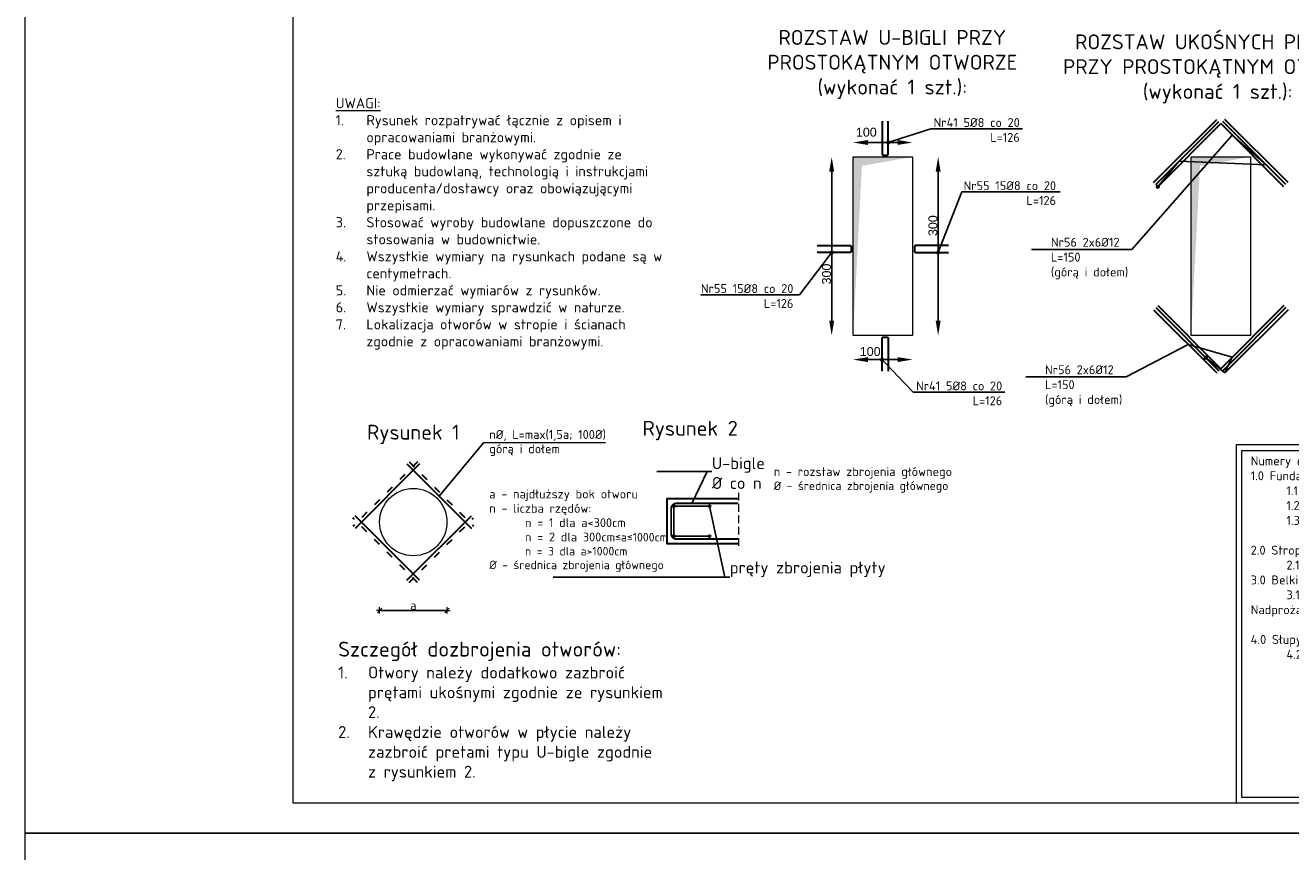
# Model space of a CAD drawing. Header units: millimetres. Extents: x -81893328 to 44149, y -26843406 to 95443303.
# Tile 12 of 100: x 26512 to 28637, y -9147 to -7758. Entities that reach past the tile are written whole.
import ezdxf
from ezdxf import colors
from ezdxf.entities.mleader import LeaderData, LeaderLine
from ezdxf.math import Vec2, Vec3

# ---------------------------------------------------------------- set-up
doc = ezdxf.new("R2010")
doc.units = ezdxf.units.MM
for name, pattern in [('ACAD_ISO03W100', [30, 12, -18]), ('CIĄGłA', [0]), ('CONTINOUS', [0]), ('DASHED', [19.05, 12.7, -6.35])]:
    doc.linetypes.add(name, pattern=pattern)
for name, color, linetype, lineweight in [('aRMZ - opisy', 7, 'Continuous', 5), ('aRMZ - tabelka i ramka', 63, 'Continuous', 13), ('aRMZ - wymiarowanie', 4, 'Continuous', 13), ('gruba', 92, 'Continuous', 30), ('kRMZ - otwory', 251, 'Continuous', 5), ('kRMZ - przerywana', 3, 'DASHED', 5), ('kRMZ - pręty główne', 3, 'Continuous', 30), ('kRMZ - wymiarowanie', 221, 'Continuous', 13), ('kRMZ - ściany nośne', 5, 'Continuous', 30)]:
    doc.layers.add(name, color=color, linetype=linetype, lineweight=lineweight)
doc.styles.add('1-100', font='arial.ttf', dxfattribs={"height": 15})
doc.styles.add('1-100 2', font='arial.ttf', dxfattribs={"height": 15})
doc.styles.add('1-100 RM', font='isocpeur.ttf', dxfattribs={"height": 20})
doc.styles.add('1-100 RM wymiar', font='isocpeur.ttf', dxfattribs={"height": 15})
doc.styles.add('1-50 RM wymiar', font='isocpeur.ttf', dxfattribs={"height": 7.5})
doc.dimstyles.new('1-100RM', dxfattribs={"dimtxt": 15, "dimasz": 2.5, "dimexe": 1.25, "dimexo": 0.625, "dimgap": 1, "dimtad": 1, "dimdec": 0, "dimtxsty": '1-100 RM wymiar', "dimblk": 'ZNACZKI', "dimcen": 2, "dimdle": 5, "dimse1": 1, "dimse2": 1, "dimclrd": 7, "dimclrt": 7, "dimadec": 0, "dimazin": 0, "dimtfac": 1, "dimtdec": 0, "dimtix": 1, "dimtmove": 1, "dimatfit": 3, "dimldrblk": 'ZNACZKI', "dimfxl": 1, "dimarcsym": 0})
doc.dimstyles.new('wymiarowanie prętów 1-100', dxfattribs={"dimtxt": 15, "dimasz": 25, "dimexe": 1.25, "dimexo": 0.625, "dimgap": 1, "dimtad": 1, "dimdec": 0, "dimtxsty": '1-100 2', "dimcen": 2, "dimdle": 5, "dimse1": 1, "dimse2": 1, "dimclrd": 7, "dimclrt": 7, "dimadec": 0, "dimazin": 0, "dimtfac": 1, "dimtdec": 0, "dimtix": 1, "dimtmove": 1, "dimatfit": 3, "dimldrblk": 'ZNACZKI', "dimfxl": 1, "dimarcsym": 0})

# ---------------------------------------------------------------- blocks, each defined once
blk = doc.blocks.new('ZNACZKI')
for p, q in [((0, 2.131), (0, -2.131)), ((1.507, 1.507), (-1.507, -1.507)), ((-2.131, 0), (2.131, 0))]:
    blk.add_line(p, q)
blk = doc.blocks.new('*D1004')
at = {"layer": 'Defpoints', "color": 0, "ltscale": 100, "transparency": 16777216}
for p in [(27106.8, -8592.8), (27219.9, -8592.8), (27219.9, -8741.2)]:
    blk.add_point(p, dxfattribs=at)
at = {"layer": 'kRMZ - wymiarowanie', "color": 7, "lineweight": -2, "ltscale": 100, "transparency": 16777216}
blk.add_line((27109.3, -8741.2), (27217.4, -8741.2), dxfattribs=at)
at = {"layer": 'kRMZ - wymiarowanie', "color": 7, "lineweight": -2, "ltscale": 100, "transparency": 16777216, "xscale": 2.5, "yscale": 2.5, "zscale": 2.5, "rotation": 180}
blk.add_blockref('ZNACZKI', (27106.8, -8741.2), dxfattribs=at)
at = {"layer": 'kRMZ - wymiarowanie', "color": 7, "lineweight": -2, "ltscale": 100, "transparency": 16777216, "xscale": 2.5, "yscale": 2.5, "zscale": 2.5}
blk.add_blockref('ZNACZKI', (27219.9, -8741.2), dxfattribs=at)
at = {"layer": 'kRMZ - wymiarowanie', "color": 7, "ltscale": 100, "transparency": 16777216, "insert": (27163.4, -8732.7), "char_height": 15, "attachment_point": 5, "style": '1-100 RM wymiar'}
blk.add_mtext('a', dxfattribs=at)
blk = doc.blocks.new('_None')
blk = doc.blocks.new('_Dot')
at = {"color": 0, "linetype": 'ByBlock', "lineweight": -2}
blk.add_line((-0.5, 0), (-1, 0), dxfattribs=at)
at = {"color": 0, "linetype": 'ByBlock', "const_width": 0.5}
blk.add_lwpolyline([(-0.25, 0, 1), (0.25, 0, 1)], format="xyb", close=True, dxfattribs=at)
blk = doc.blocks.new('*D1074')
at = {"layer": 'aRMZ - wymiarowanie', "color": 7, "lineweight": -2, "ltscale": 2, "transparency": 16777216}
blk.add_line((27926.8, -8319.7), (27976.8, -8319.7), dxfattribs=at)
at = {"layer": 'aRMZ - wymiarowanie', "color": 7, "ltscale": 2, "transparency": 16777216}
for points in [[(27926.8, -8315.5), (27926.8, -8323.8), (27901.8, -8319.7)], [(27976.8, -8315.5), (27976.8, -8323.8), (28001.8, -8319.7)]]:
    blk.add_solid(points, dxfattribs=at)
at = {"layer": 'Defpoints', "color": 0, "ltscale": 2, "transparency": 16777216}
for p in [(27901.8, -8279.1), (28001.8, -8279.1), (28001.8, -8319.7)]:
    blk.add_point(p, dxfattribs=at)
at = {"layer": 'aRMZ - wymiarowanie', "color": 7, "ltscale": 2, "transparency": 16777216, "insert": (27930.7, -8306.2), "char_height": 15, "attachment_point": 5, "style": '1-100 2'}
blk.add_mtext('100', dxfattribs=at)
blk = doc.blocks.new('*D1072')
at = {"layer": 'aRMZ - wymiarowanie', "color": 7, "lineweight": -2, "ltscale": 2, "transparency": 16777216}
blk.add_line((27866, -8004.1), (27866, -8254.1), dxfattribs=at)
at = {"layer": 'aRMZ - wymiarowanie', "color": 7, "ltscale": 2, "transparency": 16777216}
for points in [[(27861.8, -8004.1), (27870.2, -8004.1), (27866, -7979.1)], [(27861.8, -8254.1), (27870.2, -8254.1), (27866, -8279.1)]]:
    blk.add_solid(points, dxfattribs=at)
at = {"layer": 'Defpoints', "color": 0, "ltscale": 2, "transparency": 16777216}
for p in [(27932.7, -7979.1), (27866, -8279.1), (27917.4, -8279.1)]:
    blk.add_point(p, dxfattribs=at)
at = {"layer": 'aRMZ - wymiarowanie', "color": 7, "ltscale": 2, "transparency": 16777216, "insert": (27857.4, -8175.9), "char_height": 15, "attachment_point": 5, "rotation": 90, "style": '1-100 2'}
blk.add_mtext('300', dxfattribs=at)
blk = doc.blocks.new('*D1073')
at = {"layer": 'aRMZ - wymiarowanie', "color": 7, "lineweight": -2, "ltscale": 2, "transparency": 16777216}
blk.add_line((28044.8, -8254.1), (28044.8, -8004.1), dxfattribs=at)
at = {"layer": 'aRMZ - wymiarowanie', "color": 7, "ltscale": 2, "transparency": 16777216}
for points in [[(28040.6, -8004.1), (28049, -8004.1), (28044.8, -7979.1)], [(28040.6, -8254.1), (28049, -8254.1), (28044.8, -8279.1)]]:
    blk.add_solid(points, dxfattribs=at)
at = {"layer": 'Defpoints', "color": 0, "ltscale": 2, "transparency": 16777216}
for p in [(27988.9, -7979.1), (28044.8, -7979.1), (27988.9, -8279.1)]:
    blk.add_point(p, dxfattribs=at)
at = {"layer": 'aRMZ - wymiarowanie', "color": 7, "ltscale": 2, "transparency": 16777216, "insert": (28036.1, -8094.6), "char_height": 15, "attachment_point": 5, "rotation": 90, "style": '1-100 2'}
blk.add_mtext('300', dxfattribs=at)
blk = doc.blocks.new('*D1075')
at = {"layer": 'aRMZ - wymiarowanie', "color": 7, "lineweight": -2, "ltscale": 2, "transparency": 16777216}
blk.add_line((27926.8, -7954.9), (27976.8, -7954.9), dxfattribs=at)
at = {"layer": 'aRMZ - wymiarowanie', "color": 7, "ltscale": 2, "transparency": 16777216}
for points in [[(27926.8, -7950.7), (27926.8, -7959), (27901.8, -7954.9)], [(27976.8, -7950.7), (27976.8, -7959), (28001.8, -7954.9)]]:
    blk.add_solid(points, dxfattribs=at)
at = {"layer": 'Defpoints', "color": 0, "ltscale": 2, "transparency": 16777216}
for p in [(28001.8, -7954.9), (27901.8, -7979.1), (28001.8, -7979.1)]:
    blk.add_point(p, dxfattribs=at)
at = {"layer": 'aRMZ - wymiarowanie', "color": 7, "ltscale": 2, "transparency": 16777216, "insert": (27924.2, -7937.6), "char_height": 15, "attachment_point": 5, "style": '1-100 2'}
blk.add_mtext('100', dxfattribs=at)
blk = doc.blocks.new('Numery elementów konstrukcyjnych')
at = {"layer": 'aRMZ - tabelka i ramka'}
blk.add_line((-9.6, -9.6), (-9.6, -592.8), dxfattribs=at)
blk.add_lwpolyline([(0, 0), (-516.6, 0), (-516.5, -602.9)], dxfattribs=at)
blk.add_lwpolyline([(-9.6, -592.8), (-507, -592.8), (-507, -9.6), (-9.6, -9.6)], close=True, dxfattribs=at)
at = {"layer": 'aRMZ - opisy', "insert": (-492, -19.6), "char_height": 15, "attachment_point": 1, "style": '1-100 RM'}
blk.add_mtext_dynamic_manual_height_columns('Numery elementów konstrukcyjnych\\P1.0 Fundamenty\\P^I1.1 Ławy fundamentowe\\P\\pxi-2,l6,t4;1.2.^I1. Stopy fundamentowe\\P1.3.^IŚciana żelbetowa\\P\\pi0,l0,t0;\\P2.0 Stropy\\P^I2.1 Strop nad przyziemiem^I\\P3.0 Belki\\P^I3.1 Nadciągi żelbetowe przyziemia ^I^I3.2 Nadproża żelbetowe przyziemia\\P^I^I\\P4.0 Słupy \\P^I4.2.1 Słup żelbetowy przyziemia', width=465.727, gutter_width=34.3, heights=[562.1], dxfattribs=at)

msp = doc.modelspace()

# ---------------------------------------------------------------- hatches: boundary and pattern name
at = {"layer": 'gruba'}
h = msp.add_hatch(color=2, dxfattribs=at)
edge = h.paths.add_edge_path()
edge.add_arc((27600.8374, -8565.9375), 1.6, 0, 360)
h = msp.add_hatch(color=2, dxfattribs=at)
edge = h.paths.add_edge_path()
edge.add_arc((27660.8374, -8565.9375), 1.6, 0, 360)
h = msp.add_hatch(color=2, dxfattribs=at)
edge = h.paths.add_edge_path()
edge.add_arc((27600.8374, -8616.5431), 1.6, 0, 360)
h = msp.add_hatch(color=2, dxfattribs=at)
edge = h.paths.add_edge_path()
edge.add_arc((27660.8374, -8616.5431), 1.6, 0, 360)
at = {"layer": 'kRMZ - otwory'}
for points in [[(27901.8337, -8279.0601), (27916.8337, -7994.0601), (28001.8337, -7979.0601), (27901.8337, -7979.0601)], [(27901.8337, -8279.0601), (27916.8337, -7994.0601), (28001.8337, -7979.0601), (27901.8337, -7979.0601)], [(28469.5464, -8279.0601), (28484.5464, -7994.0601), (28569.5464, -7979.0601), (28469.5464, -7979.0601)], [(28469.5464, -8279.0601), (28484.5464, -7994.0601), (28569.5464, -7979.0601), (28469.5464, -7979.0601)]]:
    msp.add_hatch(color=256, dxfattribs=at).paths.add_polyline_path(points)

# ---------------------------------------------------------------- linework, layer by layer
at = {"layer": 'aRMZ - opisy', "ltscale": 100}
msp.add_lwpolyline([(27486.0454, -8459.8164), (27281.0454, -8459.8164), (27206.9655, -8549.1559), (27281.0454, -8459.8164)], dxfattribs=at)
at = {"layer": 'aRMZ - tabelka i ramka', "color": 7, "true_color": 0xffffff}
for points in [[(26511.7575, -6145.1776), (30711.7575, -6145.1776), (30711.7575, -9115.1776), (26511.7575, -9115.1776)], [(26511.7575, -9115.1776), (34911.7575, -9115.1776), (34911.7575, -15055.1776), (26511.7575, -15055.1776)]]:
    msp.add_lwpolyline(points, close=True, dxfattribs=at)
at = {"layer": 'aRMZ - tabelka i ramka'}
msp.add_lwpolyline([(26961.7575, -6195.1776), (30661.7575, -6195.1776), (30661.7575, -9065.1776), (26961.7575, -9065.1776)], close=True, dxfattribs=at)
at = {"layer": 'gruba', "extrusion": (0, 0, -1)}
for p, q in [((27950.5837, -7918.9601), (27950.5837, -7973.9601)), ((27961.0837, -7973.9601), (27961.0837, -7918.9601)), ((27952.6837, -7976.0601), (27958.9837, -7976.0601)), ((27950.5837, -8339.1601), (27950.5837, -8284.1601)), ((27952.6837, -8282.0601), (27958.9837, -8282.0601)), ((27961.0837, -8284.1601), (27961.0837, -8339.1601))]:
    msp.add_line(p, q, dxfattribs=at)
at = {"layer": 'gruba', "color": 4}
for p, q in [((28406.6139, -8022.1936), (28512.68, -7916.1276)), ((28410.1495, -8025.7292), (28516.2155, -7919.6631)), ((28413.685, -8029.2647), (28519.751, -7923.1987)), ((28625.4079, -8029.2647), (28519.3419, -7923.1987)), ((28628.9434, -8025.7292), (28522.8774, -7919.6631)), ((28632.4789, -8022.1936), (28526.4129, -7916.1276)), ((28406.6139, -8235.9266), (28512.68, -8341.9926)), ((28410.1495, -8232.3911), (28516.2155, -8338.4571)), ((28413.685, -8228.8555), (28519.751, -8334.9215)), ((28625.4079, -8228.8555), (28519.3419, -8334.9215)), ((28628.9434, -8232.3911), (28522.8774, -8338.4571)), ((28632.4789, -8235.9266), (28526.4129, -8341.9926))]:
    msp.add_line(p, q, dxfattribs=at)
at = {"layer": 'gruba', "color": 2, "linetype": 'CONTINOUS', "extrusion": (0, 0, -1)}
for p, q in [((27841.7337, -8127.8101), (27896.7337, -8127.8101)), ((27898.8337, -8129.9101), (27898.8337, -8137.7101)), ((27896.7337, -8139.8101), (27841.7337, -8139.8101))]:
    msp.add_line(p, q, dxfattribs=at)
at = {"layer": 'gruba', "color": 2, "linetype": 'CONTINOUS'}
for p, q in [((28004.8337, -8129.9101), (28004.8337, -8137.7101)), ((28061.9337, -8127.8101), (28006.9337, -8127.8101)), ((28006.9337, -8139.8101), (28061.9337, -8139.8101))]:
    msp.add_line(p, q, dxfattribs=at)
at = {"layer": 'gruba', "const_width": 3.2}
msp.add_lwpolyline([(27709.326, -8561.2403), (27605.4918, -8561.2403, 0.414213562), (27596.4918, -8570.2403), (27596.4918, -8612.2403, 0.414213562), (27605.4918, -8621.2403), (27709.326, -8621.2403)], format="xyb", dxfattribs=at)
at = {"layer": 'gruba', "color": 2}
for centre in [(27600.8374, -8565.9375), (27660.8374, -8565.9375), (27600.8374, -8616.5431), (27660.8374, -8616.5431)]:
    msp.add_circle(centre, 1.6, dxfattribs=at)
at = {"layer": 'gruba'}
for centre, major_axis, start_param, end_param in [((27952.6837, -7973.9601), (1.4849, -1.4849), 3.926990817, 5.497787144), ((27958.9837, -7973.9601), (-1.4849, -1.4849), 0.785398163, 2.35619449)]:
    msp.add_ellipse(centre, major_axis=major_axis, ratio=1, start_param=start_param, end_param=end_param, dxfattribs=at)
at = {"layer": 'gruba', "color": 2, "linetype": 'CONTINOUS', "extrusion": (0, 0, -1)}
for centre, major_axis in [((27896.7337, -8129.9101), (-1.4849, 1.4849)), ((27896.7337, -8137.7101), (1.4849, 1.4849))]:
    msp.add_ellipse(centre, major_axis=major_axis, ratio=1, start_param=0.785398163, end_param=2.35619449, dxfattribs=at)
at = {"layer": 'gruba', "color": 2, "linetype": 'CONTINOUS'}
for centre, major_axis in [((28006.9337, -8129.9101), (1.4849, 1.4849)), ((28006.9337, -8137.7101), (-1.4849, 1.4849))]:
    msp.add_ellipse(centre, major_axis=major_axis, ratio=1, start_param=0.785398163, end_param=2.35619449, dxfattribs=at)
at = {"layer": 'gruba', "extrusion": (0, 0, -1)}
for centre, major_axis, start_param, end_param in [((27952.6837, -8284.1601), (1.4849, 1.4849), 3.926990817, 5.497787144), ((27958.9837, -8284.1601), (-1.4849, 1.4849), 0.785398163, 2.35619449)]:
    msp.add_ellipse(centre, major_axis=major_axis, ratio=1, start_param=start_param, end_param=end_param, dxfattribs=at)
at = {"layer": 'kRMZ - otwory'}
for points in [[(27901.8337, -7979.0601), (28001.8337, -7979.0601), (28001.8337, -8279.0601), (27901.8337, -8279.0601)], [(27901.8337, -7979.0601), (28001.8337, -7979.0601), (28001.8337, -8279.0601), (27901.8337, -8279.0601)], [(28469.5464, -7979.0601), (28569.5464, -7979.0601), (28569.5464, -8279.0601), (28469.5464, -8279.0601)], [(28469.5464, -7979.0601), (28569.5464, -7979.0601), (28569.5464, -8279.0601), (28469.5464, -8279.0601)]]:
    msp.add_lwpolyline(points, close=True, dxfattribs=at)
at = {"layer": 'kRMZ - otwory', "linetype": 'Continuous'}
msp.add_circle((27163.3655, -8592.7559), 56.5685, dxfattribs=at)
at = {"layer": 'kRMZ - przerywana', "linetype": 'DASHED'}
msp.add_line((27709.326, -8543.7403), (27709.326, -8638.7403), dxfattribs=at)
at = {"layer": 'kRMZ - pręty główne', "linetype": 'ACAD_ISO03W100'}
for p, q in [((27170.4366, -8491.4137), (27062.0234, -8599.8269)), ((27156.2944, -8491.4137), (27264.7076, -8599.8269)), ((27170.4366, -8694.098), (27062.0234, -8585.6848)), ((27156.2944, -8694.098), (27264.7076, -8585.6848))]:
    msp.add_line(p, q, dxfattribs=at)
at = {"layer": 'kRMZ - pręty główne'}
for p, q in [((27173.9721, -8494.9493), (27065.5589, -8603.3625)), ((27152.7589, -8494.9493), (27261.1721, -8603.3625)), ((27173.9721, -8690.5625), (27065.5589, -8582.1493)), ((27152.7589, -8690.5625), (27261.1721, -8582.1493))]:
    msp.add_line(p, q, dxfattribs=at)
at = {"layer": 'kRMZ - ściany nośne'}
msp.add_lwpolyline([(27709.326, -8553.7403), (27588.9918, -8553.7403), (27588.9918, -8628.7403), (27709.326, -8628.7403)], dxfattribs=at)

# ---------------------------------------------------------------- block references
at = {"layer": 'aRMZ - tabelka i ramka', "linetype": 'Continuous', "ltscale": 0.4}
msp.add_blockref('Numery elementów konstrukcyjnych', (29061.7571, -8462.781), dxfattribs=at)

# ---------------------------------------------------------------- texts
at = {"layer": 'aRMZ - opisy', "char_height": 25, "attachment_point": 5, "style": '1-50 RM wymiar'}
for s, width, insert in [('ROZSTAW U-BIGLI PRZY PROSTOKĄTNYM OTWORZE\\P(wykonać 1 szt.):', 577.837111, (27967.8264, -7823.806)), ('ROZSTAW UKOŚNYCH PRĘTÓW PRZY PROSTOKĄTNYM OTWORZE\\P(wykonać 1 szt.):', 549.949805, (28514.1873, -7831.1997)), ('Rysunek 1', 390.485631, (27163.3655, -8445.4015)), ('Rysunek 2', 390.485631, (27628.346, -8438.8042))]:
    msp.add_mtext_dynamic_manual_height_columns(s, width=width, gutter_width=25, heights=[390.4856], dxfattribs=dict(at, insert=insert))
at = {"layer": 'aRMZ - opisy', "ltscale": 45, "insert": (27033.1196, -7880.2604), "char_height": 17.1475, "attachment_point": 1, "style": '1-100'}
msp.add_mtext_dynamic_manual_height_columns('{\\fISOCPEUR|b0|i0|c238|p34;\\LUWAGI:\\P\\pxi-3,l3,t3;\\l1.^IRysunek rozpatrywać łącznie z opisem i opracowaniami branżowymi.\\P2.^IPrace budowlane wykonywać zgodnie ze sztuką budowlaną, technologią i\\~instrukcjami producenta/dostawcy oraz obowiązującymi przepisami.\\P3.^IStosować wyroby budowlane dopuszczone do stosowania w budownictwie.\\P4.^IWszystkie wymiary na rysunkach podane są w centymetrach.\\P5.^INie odmierzać wymiarów z rysunków.\\P6.^IWszystkie wymiary sprawdzić w naturze.\\P7.^ILokalizacja otworów w stropie i ścianach zgodnie z opracowaniami branżowymi.}', width=552.422489, gutter_width=0, heights=[0], dxfattribs=at)
at = {"layer": 'aRMZ - opisy', "color": 0, "linetype": 'CIĄGłA', "lineweight": -3, "char_height": 15, "width": 1074.419548, "line_spacing_factor": 0.963855, "style": '1-100 RM wymiar'}
for s, insert, attachment_point in [('n%%C, L=max(1,5a; 100%%C)\\Pgórą i dołem', (27291.0305, -8459.8164), 4), ('n - rozstaw zbrojenia głównego\\P{\\H0.95833x;\\C256;%%C - średnica zbrojenia głównego}', (27768.8089, -8500.3975), 1), ('a - najdłuższy bok otworu\\Pn - liczba rzędów:\\P^In = 1 dla a<300cm\\P^In = 2 dla 300cm{\\H0.95833x;\\C256;≤a≤1000cm\\P^In = 3 dla a>1000cm\\P%%C - średnica zbrojenia głównego}', (27291.0305, -8537.9716), 1)]:
    msp.add_mtext(s, dxfattribs=dict(at, insert=insert, attachment_point=attachment_point))
at = {"layer": 'aRMZ - opisy', "ltscale": 2, "insert": (27037.2434, -8793.7419), "char_height": 25, "width": 570.045362, "attachment_point": 1, "style": '1-100 RM'}
msp.add_mtext('\\pxql;Szczegół dozbrojenia otworów:\\P\\pxi-2,l2,ql,t2;{\\H0.8x;1.^IOtwory należy dodatkowo zazbroić prętami ukośnymi zgodnie ze rysunkiem 2.\\P\\pxi-2,l2,ql,t2;2.^IKrawędzie otworów w płycie należy zazbroić pretami typu U-bigle zgodnie z\\~rysunkiem 2.}', dxfattribs=at)

# ---------------------------------------------------------------- dimensions: what is measured, and where the dimension line sits
at = {"layer": 'aRMZ - wymiarowanie', "ltscale": 2}
for base, p1, p2, picture, middle in [((28001.8337, -7954.864), (27901.8337, -7979.0601), (28001.8337, -7979.0601), '*D1075', (27924.2168, -7946.2847)), ((28001.8337, -8319.6709), (27901.8337, -8279.0601), (28001.8337, -8279.0601), '*D1074', (27930.6693, -8314.8649))]:
    dim = msp.add_linear_dim(base=base, p1=p1, p2=p2, dimstyle='wymiarowanie prętów 1-100', dxfattribs=at)
    dim.commit()
    dim.dimension.update_dxf_attribs({"geometry": picture, "text_midpoint": middle, "dimtype": 160})
for base, p1, p2, picture, middle in [((27866.0149, -8279.0601), (27932.6507, -7979.0601), (27917.3621, -8279.0601), '*D1072', (27866.0149, -8175.9478)), ((28044.8092, -7979.0601), (27988.9334, -8279.0601), (27988.9334, -7979.0601), '*D1073', (28044.8092, -8094.5557))]:
    dim = msp.add_linear_dim(base=base, p1=p1, p2=p2, angle=90, dimstyle='wymiarowanie prętów 1-100', dxfattribs=at)
    dim.commit()
    dim.dimension.update_dxf_attribs({"geometry": picture, "text_midpoint": middle, "dimtype": 160})
at = {"layer": 'kRMZ - wymiarowanie', "ltscale": 100}
dim = msp.add_linear_dim(base=(27219.9341, -8741.2448), p1=(27106.797, -8592.7559), p2=(27219.9341, -8592.7559), text='a', dimstyle='1-100RM', dxfattribs=at)
dim.commit()
dim.dimension.update_dxf_attribs({"geometry": '*D1004', "text_midpoint": (27163.3655, -8732.7448)})

# ---------------------------------------------------------------- leaders
at = {"layer": 'aRMZ - opisy'}
ml = msp.add_multileader_mtext('Standard', dxfattribs=at)
ml.set_content('Nr41 5%%C8 co 20\\PL=126', color=256, style='1-100 RM')
ml.set_leader_properties()
ml.set_arrow_properties(name='DOT')
ml.build(insert=Vec2(0, 0))
ml.multileader.update_dxf_attribs({"text_left_attachment_type": 6, "text_right_attachment_type": 6, "arrow_head_size": 7})
ctx = ml.context
ctx.base_point, ctx.char_height, ctx.arrow_head_size, ctx.plane_origin = Vec3(28040.4214, -7931.8263), 15, 7, Vec3(28482.7216, -7582.2909)
ctx.left_attachment, ctx.right_attachment, ctx.text_align_type = 6, 6, 2
notes = []
notes.append((ctx, [(0, (1, 1, 0), (28032.4214, -7931.8263), (1, 0), 8, [(0, [(27961.0837, -7954.864)], 0, [])])]))
ctx.mtext.insert, ctx.mtext.alignment, ctx.mtext.flow_direction = Vec3(28181.9214, -7913.8263), 3, 5
ml = msp.add_multileader_mtext('Standard', dxfattribs=at)
ml.set_content('Nr56 2x6%%C12 \\PL=150\\P(górą i dołem)', color=256, style='1-100 RM')
ml.set_leader_properties()
ml.set_arrow_properties(name='DOT')
ml.build(insert=Vec2(0, 0))
ml.multileader.update_dxf_attribs({"text_left_attachment_type": 6, "text_right_attachment_type": 6, "arrow_head_size": 7})
ctx = ml.context
ctx.base_point, ctx.char_height, ctx.arrow_head_size, ctx.plane_origin = Vec3(28232.2205, -8134.5196), 15, 7, Vec3(28400.9917, -7365.4174)
ctx.left_attachment, ctx.right_attachment = 6, 6
notes.append((ctx, [(1, (1, 1, 0), (28370.2205, -8134.5196), (-1, 0), 8, [(3, [(28413.685, -8029.2647), (28449.466, -7986.4127), (28595.8163, -7992.6021), (28538.7514, -7942.6082)], 0, [])])]))
ctx.mtext.insert, ctx.mtext.flow_direction = Vec3(28234.2205, -8115.0196), 5
ml = msp.add_multileader_mtext('Standard', dxfattribs=at)
ml.set_content('Nr55 15%%C8 co 20\\PL=126', color=256, style='1-100 RM')
ml.set_leader_properties()
ml.set_arrow_properties(name='DOT')
ml.build(insert=Vec2(0, 0))
ml.multileader.update_dxf_attribs({"text_left_attachment_type": 6, "text_right_attachment_type": 6, "arrow_head_size": 7})
ctx = ml.context
ctx.base_point, ctx.char_height, ctx.arrow_head_size, ctx.plane_origin = Vec3(28092.3353, -8037.9076), 15, 7, Vec3(28304.5844, -7675.6193)
ctx.left_attachment, ctx.right_attachment, ctx.text_align_type = 6, 6, 2
notes.append((ctx, [(0, (1, 1, 0), (28084.3353, -8037.9076), (1, 0), 8, [(0, [(28044.8092, -8139.8101)], 0, [])])]))
ctx.mtext.insert, ctx.mtext.alignment, ctx.mtext.flow_direction = Vec3(28242.8353, -8019.9076), 3, 5
ml = msp.add_multileader_mtext('Standard', dxfattribs=at)
ml.set_content('Nr55 15%%C8 co 20\\PL=126', color=256, style='1-100 RM')
ml.set_leader_properties()
ml.set_arrow_properties(name='DOT')
ml.build(insert=Vec2(0, 0))
ml.multileader.update_dxf_attribs({"text_left_attachment_type": 6, "text_right_attachment_type": 6, "arrow_head_size": 7})
ctx = ml.context
ctx.base_point, ctx.char_height, ctx.arrow_head_size, ctx.plane_origin = Vec3(27651.2457, -8210.7969), 15, 7, Vec3(28195.665, -7732.924)
ctx.left_attachment, ctx.right_attachment, ctx.text_align_type = 6, 6, 2
notes.append((ctx, [(1, (1, 1, 0), (27811.7457, -8210.7969), (-1, 0), 8, [(0, [(27866.0149, -8139.8101)], 0, [])])]))
ctx.mtext.insert, ctx.mtext.alignment, ctx.mtext.flow_direction = Vec3(27801.7457, -8192.7969), 3, 5
ml = msp.add_multileader_mtext('Standard', dxfattribs=at)
ml.set_content('Nr56 2x6%%C12 \\PL=150\\P(górą i dołem)', color=256, style='1-100 RM')
ml.set_leader_properties()
ml.set_arrow_properties(name='DOT')
ml.build(insert=Vec2(0, 0))
ml.multileader.update_dxf_attribs({"text_left_attachment_type": 6, "text_right_attachment_type": 6, "arrow_head_size": 7})
ctx = ml.context
ctx.base_point, ctx.char_height, ctx.arrow_head_size, ctx.plane_origin = Vec3(28222.315, -8348.7767), 15, 7, Vec3(28400.9917, -8023.2052)
ctx.left_attachment, ctx.right_attachment = 6, 6
notes.append((ctx, [(1, (1, 1, 0), (28360.315, -8348.7767), (-1, 0), 8, [(3, [(28494.307, -8316.5486), (28526.4129, -8341.9926), (28538.7657, -8315.4977), (28464.9198, -8294.2324)], 0, [])])]))
ctx.mtext.insert, ctx.mtext.flow_direction = Vec3(28224.315, -8329.2767), 5
ml = msp.add_multileader_mtext('Standard', dxfattribs=at)
ml.set_content('Nr41 5%%C8 co 20\\PL=126', color=256, style='1-100 RM')
ml.set_leader_properties()
ml.set_arrow_properties(name='DOT')
ml.build(insert=Vec2(0, 0))
ml.multileader.update_dxf_attribs({"text_left_attachment_type": 6, "text_right_attachment_type": 6, "arrow_head_size": 7})
ctx = ml.context
ctx.base_point, ctx.char_height, ctx.arrow_head_size, ctx.plane_origin = Vec3(28010.9662, -8374.3915), 15, 7, Vec3(28482.7216, -8675.8294)
ctx.left_attachment, ctx.right_attachment, ctx.text_align_type = 6, 6, 2
notes.append((ctx, [(0, (1, 1, 0), (28002.9662, -8374.3915), (1, 0), 8, [(0, [(27950.5837, -8319.6709)], 0, [])])]))
ctx.mtext.insert, ctx.mtext.alignment, ctx.mtext.flow_direction = Vec3(28152.4662, -8356.3915), 3, 5
ml = msp.add_multileader_mtext('Standard', dxfattribs=at)
ml.set_content('\\pxsm1;U-bigle\\P%%C co n', color=256, style='1-100 RM')
ml.set_leader_properties()
ml.set_arrow_properties(name='NONE')
ml.build(insert=Vec2(0, 0))
ml.multileader.update_dxf_attribs({"text_left_attachment_type": 6, "text_right_attachment_type": 6, "dogleg_length": 2, "arrow_head_size": 8})
ctx = ml.context
ctx.base_point, ctx.char_height, ctx.arrow_head_size, ctx.landing_gap_size, ctx.plane_origin = Vec3(27664.8052, -8507.7144), 20, 8, 0, Vec3(27773.9898, -8509.1066)
ctx.left_attachment, ctx.right_attachment = 6, 6
notes.append((ctx, [(0, (1, 1, 0), (27656.8052, -8507.7144), (1, 0), 8, [(3, [(27631.032, -8561.2403)], 0, [])])]))
ctx.mtext.insert, ctx.mtext.width, ctx.mtext.line_spacing_factor, ctx.mtext.flow_direction = Vec3(27664.8052, -8483.7144), 179.970774, 0.6, 5
ml = msp.add_multileader_mtext('Standard', dxfattribs=at)
ml.set_content('\\pxsm1;pręty zbrojenia płyty', color=256, style='1-100 RM')
ml.set_leader_properties()
ml.set_arrow_properties(name='NONE')
ml.build(insert=Vec2(0, 0))
ml.multileader.update_dxf_attribs({"text_left_attachment_type": 6, "text_right_attachment_type": 6, "dogleg_length": 2, "arrow_head_size": 8})
ctx = ml.context
ctx.base_point, ctx.char_height, ctx.arrow_head_size, ctx.landing_gap_size, ctx.plane_origin = Vec3(27694.8052, -8685.0925), 20, 8, 0, Vec3(27773.9898, -8667.2211)
ctx.left_attachment, ctx.right_attachment = 6, 6
notes.append((ctx, [(0, (1, 1, 0), (27686.8052, -8685.0925), (1, 0), 8, [(2, [(27660.8374, -8616.5431), (27600.8374, -8616.5431), (27600.8374, -8565.9375), (27660.8374, -8565.9375)], 0, [])])]))
ctx.mtext.insert, ctx.mtext.line_spacing_factor, ctx.mtext.flow_direction = Vec3(27694.8052, -8659.0925), 0.6, 5
for ctx, leaders in notes:
    for number, flags, end, landing, length, lines in leaders:
        leader = LeaderData()
        leader.index, (leader.has_last_leader_line, leader.has_dogleg_vector, leader.attachment_direction) = number, flags
        leader.last_leader_point, leader.dogleg_vector, leader.dogleg_length = Vec3(end), Vec3(landing), length
        for number, points, colour, breaks in lines:
            line = LeaderLine()
            line.index, line.vertices, line.color, line.breaks = number, Vec3.list(points), colors.encode_raw_color(colour), breaks
            leader.lines.append(line)
        ctx.leaders.append(leader)

doc.saveas('drawing.dxf')
